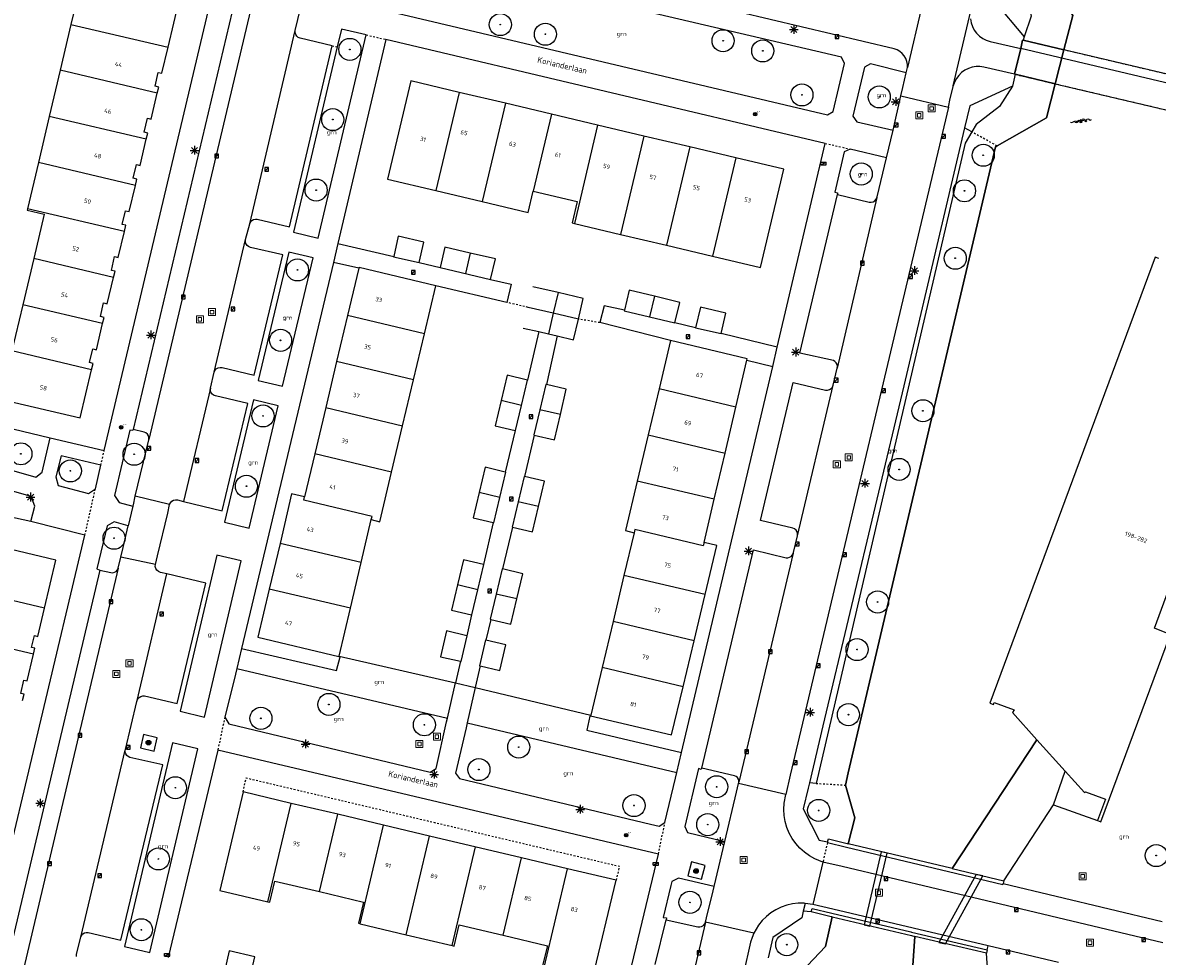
# Model space of a CAD drawing. Header units: metres. Extents: x 116958 to 118326, y 475500 to 477904.
# Tile 53 of 256: x 117280 to 117410, y 476107 to 476214. Entities that reach past the tile are written whole.
import ezdxf

# ---------------------------------------------------------------- set-up
doc = ezdxf.new("R2010")
doc.units = ezdxf.units.M
doc.header["$LTSCALE"] = 0.2
doc.linetypes.add('MATGRENS', pattern=[2, 1, -1])
doc.layers.get('0').update_dxf_attribs({"color": 6})
for name, color, linetype in [('B-WE-GR-BOOM-G', 252, 'Continuous'), ('B-WE-GR-GROENVOORZIENING-GV', 252, 'Continuous'), ('B-WE-GW-WATERGANG_INSTEEK-G', 252, 'Continuous'), ('B-WE-GW-WATERGANG_WATERLIJN-G', 252, 'Continuous'), ('B-WE-IE-MEUBILAIR-G', 252, 'Continuous'), ('B-WE-IE-MEUBILAIR_WEGMEUBILAIR_LICHTMAST-G', 252, 'Continuous'), ('B-WE-KL-DATA_KAST-G', 90, 'Continuous'), ('B-WE-KW-KUNSTWERK_DUIKER-GV', 252, 'Continuous'), ('B-WE-KW-KUNSTWERK_LANDHOOFD-GV', 252, 'Continuous'), ('B-WE-KW-KUNSTWERK_TUNNEL-GV', 252, 'Continuous'), ('B-WE-KW-KUNSTWERK_WALBESCHERMING-GV', 252, 'Continuous'), ('B-WE-OG-BEBOUWING-GV', 252, 'Continuous'), ('B-WE-OG-HUISNUMMER-T25', 2, 'Continuous'), ('B-WE-OG-STRAATNAAM-T35', 3, 'Continuous'), ('B-WE-RI-HWA_KOLK_TROTTOIRKOLK-G', 252, 'Continuous'), ('B-WE-VH-MATERIAALGRENS-G', 252, 'MATGRENS'), ('B-WE-VH-VERHARDING_ASFALT-GV', 252, 'Continuous')]:
    doc.layers.add(name, color=color, linetype=linetype)
doc.layers.add('B-WE-RI-RIOOLPUT', color=31, linetype='Continuous', lineweight=0)
doc.styles.get("Standard").update_dxf_attribs({"font": 'isocp.shx'})

# ---------------------------------------------------------------- blocks, each defined once
blk = doc.blocks.new('BGT_GR')
at = {"insert": (0.043, 0.019), "char_height": 0.1, "attachment_point": 5, "line_spacing_factor": 0.8}
blk.add_mtext('{\\C256;grn}', dxfattribs=at)
blk = doc.blocks.new('BGTWT')
for centre, start_param, end_param in [((-0.024, -0.058), 5.873058, 6.693313), ((0.001, 0.072), 2.731465, 3.55172), ((0.027, -0.043), 5.873058, 6.693313), ((0.028, -0.058), 5.873058, 6.693313), ((0.053, 0.072), 2.731465, 3.55172), ((0.08, -0.043), 5.873058, 6.693313), ((0.106, 0.072), 2.731465, 3.55172), ((-0.106, 0.044), 2.731465, 3.55172), ((-0.08, -0.071), 5.873058, 6.693313), ((-0.053, 0.044), 2.731465, 3.55172), ((-0.05, 0.057), 2.731465, 3.55172), ((-0.027, -0.071), 5.873058, 6.693313), ((-0.001, 0.044), 2.731465, 3.55172), ((0.002, 0.057), 2.731465, 3.55172), ((0.055, 0.057), 2.731465, 3.55172)]:
    blk.add_ellipse(centre, major_axis=(0, 0.0627), ratio=0.52488, start_param=start_param, end_param=end_param)
blk = doc.blocks.new('CELQ75115')
for p, q in [((-0.1, 0.03), (-0.2, 0.01)), ((-0.2, 0.01), (-0.17, -0.01)), ((-0.12, 0.07), (-0.07, 0.16)), ((-0.12, 0.07), (-0.05, 0.03)), ((-0.06, -0.06), (-0.1, 0.03)), ((-0.07, 0.16), (0.07, 0.16)), ((0, 0.12), (-0.05, 0.03)), ((0.02, 0.08), (0, 0.12)), ((0.02, 0.08), (0, 0.06)), ((0, 0.06), (0.09, 0.06)), ((0.07, 0.16), (0.09, 0.13)), ((0.14, 0.06), (0.07, 0.01)), ((0.12, -0.08), (0.07, 0.01)), ((0.09, 0.06), (0.13, 0.15)), ((0.13, 0.15), (0.09, 0.13)), ((0.14, 0.06), (0.19, -0.03)), ((-0.19, -0.05), (-0.17, -0.01)), ((-0.1, -0.16), (-0.19, -0.05)), ((-0.09, -0.04), (-0.11, -0.08)), ((-0.11, -0.08), (-0.01, -0.08)), ((-0.01, -0.16), (-0.1, -0.16)), ((-0.09, -0.04), (-0.06, -0.06)), ((-0.01, -0.08), (-0.01, -0.16)), ((0.02, -0.12), (0.07, -0.04)), ((0.07, -0.2), (0.02, -0.12)), ((0.07, -0.04), (0.07, -0.08)), ((0.07, -0.08), (0.12, -0.08)), ((0.12, -0.16), (0.07, -0.16)), ((0.07, -0.16), (0.07, -0.2)), ((0.19, -0.03), (0.12, -0.16))]:
    blk.add_line(p, q)
at = {"flags": 128}
blk.add_lwpolyline([(-0.12, 0.25), (0.12, 0.25), (0.25, 0.12), (0.25, -0.12), (0.12, -0.25), (-0.12, -0.25), (-0.25, -0.12), (-0.25, 0.12), (-0.12, 0.25)], dxfattribs=at)
blk = doc.blocks.new('CELQ70108')
for p, q in [((-0.62, 0.31), (0.62, 0.31)), ((-0.62, -0.31), (-0.62, 0.31)), ((-0.62, -0.31), (0.62, 0.31)), ((0.62, -0.31), (0.62, 0.31)), ((-0.62, -0.31), (0.62, -0.31))]:
    blk.add_line(p, q)
blk = doc.blocks.new('CELQ211865')
for p, q in [((-0.5, 0), (0.5, 0)), ((0.35, -0.34), (-0.35, 0.34)), ((0.35, 0.34), (-0.35, -0.34)), ((0, 0.53), (0, -0.47))]:
    blk.add_line(p, q)
blk = doc.blocks.new('Brandkr')
for p, q in [((-141, 141), (141, -141)), ((-141, -141), (141, 141))]:
    blk.add_line(p, q)
blk.add_circle((0, 0), 200)
at = {"oblique": 15}
blk.add_text('brk', height=180, dxfattribs=at).set_placement((172, 218))
blk = doc.blocks.new('Pbrd')
for points in [[(-400, -400), (400, -400), (400, 400), (-400, 400)], [(-200, -200), (200, -200), (200, 200), (-200, 200)]]:
    blk.add_lwpolyline(points, close=True)
blk = doc.blocks.new('Kvtrot')
blk.add_line((0, -420), (420, 0))
at = {"flags": 128}
blk.add_lwpolyline([(0, -420), (420, -420), (420, 0), (0, 0)], close=True, dxfattribs=at)
blk = doc.blocks.new('Bestboom')
h = blk.add_hatch(color=256)
h.dxf.hatch_style = 1
h.paths.add_polyline_path([(41, 0, 1), (-41, 0, 1)])
for radius in [1260, 41.1]:
    blk.add_circle((0, 0), radius)

msp = doc.modelspace()

# ---------------------------------------------------------------- linework, layer by layer
at = {"layer": 'B-WE-GR-GROENVOORZIENING-GV', "flags": 128}
for points in [[(117388.508, 476201.355), (117387.678, 476201.814)], [(117316.23, 476188.648), (117322.605, 476187.163)], [(117318.633, 476185.813), (117315.734, 476186.484)], [(117325.516, 476186.454), (117327.903, 476185.881)], [(117333.655, 476184.531), (117336.003, 476183.98), (117335.522, 476181.909)], [(117335.522, 476181.909), (117327.418, 476183.823)], [(117348.906, 476181.019), (117346.6, 476181.541), (117346.1, 476179.611)], [(117354.152, 476177.564), (117346.1, 476179.611)], [(117357.023, 476179.032), (117354.65, 476179.58)], [(117339.136, 476178.585), (117337.865, 476173.053)], [(117341.256, 476178.092), (117340.036, 476172.548)], [(117366.33, 476176.796), (117359.936, 476178.354)], [(117362.879, 476175.334), (117365.841, 476174.619)], [(117266.388, 476170.572), (117283.438, 476166.467)], [(117336.461, 476167.314), (117335.323, 476162.572)], [(117338.638, 476166.786), (117337.513, 476162.055)], [(117281.249, 476156.942), (117276.299, 476157.979), (117264.069, 476160.846)], [(117333.961, 476156.803), (117332.836, 476152.036)], [(117336.151, 476156.286), (117335.026, 476151.519)], [(117331.479, 476146.286), (117330.932, 476143.912)], [(117333.669, 476145.769), (117333.109, 476143.408)], [(117305.276, 476142.453), (117316.082, 476139.923), (117316.496, 476141.492), (117316.363, 476141.535)], [(117316.375, 476141.584), (117329.651, 476138.536)], [(117330.204, 476140.987), (117329.651, 476138.536)], [(117332.463, 476140.465), (117331.899, 476137.996)], [(117304.715, 476140.164), (117328.737, 476134.489)], [(117331.899, 476137.996), (117345.061, 476134.836)], [(117330.977, 476133.96), (117354.884, 476128.313)], [(117345.044, 476134.765), (117344.98, 476134.718), (117344.637, 476133.13), (117355.424, 476130.589)], [(117361.94, 476127.381), (117361.886, 476127.566), (117361.783, 476127.728)], [(117397.805, 476124.618), (117402.824, 476122.842)], [(117390.261, 476108.08), (117390.368, 476108.533)]]:
    msp.add_lwpolyline(points, dxfattribs=at)
at = {"layer": 'B-WE-GW-WATERGANG_INSTEEK-G', "flags": 128}
for points in [[(117392.707, 476220.422), (117392.604, 476219.937), (117394.581, 476217.423), (117395.286, 476214.544), (117394.487, 476212.209)], [(117393.153, 476206.576), (117391.644, 476204.24), (117389.002, 476202.206), (117388.508, 476201.355)], [(117388.508, 476201.355), (117387.759, 476200.064), (117370.75, 476127.068)], [(117397.805, 476124.618), (117399.141, 476128.464)], [(117370.75, 476127.068), (117369.998, 476127.113)], [(117392.155, 476115.968), (117397.805, 476124.618)], [(117370.204, 476112.4), (117369.297, 476112.51)], [(117390.863, 476101.675), (117390.249, 476106.553), (117390.168, 476107.686)]]:
    msp.add_lwpolyline(points, dxfattribs=at)
at = {"layer": 'B-WE-GW-WATERGANG_WATERLIJN-G', "flags": 128}
for points in [[(117399.004, 476210.709), (117400.01, 476214.648), (117396.226, 476220.88), (117396.264, 476221.052)], [(117391.387, 476199.763), (117397.028, 476202.97), (117398.019, 476206.851)], [(117374.095, 476126.869), (117374.417, 476128.268), (117390.787, 476197.88), (117391.202, 476199.658), (117391.387, 476199.763)], [(117395.935, 476132.027), (117386.277, 476117.368)], [(117374.421, 476120.191), (117375.169, 476123.145), (117374.095, 476126.869)], [(117368.87, 476104.726), (117369.081, 476105.567), (117371.844, 476108.468), (117372.597, 476111.835)], [(117382.009, 476109.612), (117381.51, 476102.453)]]:
    msp.add_lwpolyline(points, dxfattribs=at)
at = {"layer": 'B-WE-KW-KUNSTWERK_DUIKER-GV', "flags": 128}
for points in [[(117378.84, 476119.105), (117378.174, 476119.277), (117376.235, 476110.943), (117376.898, 476110.794), (117378.84, 476119.105)], [(117389.755, 476116.508), (117389.009, 476116.689), (117384.742, 476108.928), (117385.504, 476108.769), (117389.755, 476116.508)]]:
    msp.add_lwpolyline(points, dxfattribs=at)
at = {"layer": 'B-WE-KW-KUNSTWERK_LANDHOOFD-GV', "flags": 128}
for points in [[(117394.076, 476210.872), (117394.302, 476211.819), (117394.357, 476211.806)], [(117394.357, 476211.806), (117399.004, 476210.709)], [(117393.378, 476207.945), (117394.076, 476210.872)], [(117398.019, 476206.851), (117399.004, 476210.709)], [(117393.456, 476207.927), (117393.378, 476207.945)], [(117398.019, 476206.851), (117393.456, 476207.927)]]:
    msp.add_lwpolyline(points, dxfattribs=at)
at = {"layer": 'B-WE-KW-KUNSTWERK_TUNNEL-GV', "flags": 128}
msp.add_lwpolyline([(117398.019, 476206.851), (117421.142, 476201.405), (117421.604, 476201.296), (117422.657, 476204.126), (117422.998, 476205.043), (117422.536, 476205.152), (117399.004, 476210.709), (117394.357, 476211.806), (117394.302, 476211.819), (117394.076, 476210.872), (117393.378, 476207.945), (117393.456, 476207.927), (117398.019, 476206.851)], dxfattribs=at)
at = {"layer": 'B-WE-KW-KUNSTWERK_WALBESCHERMING-GV', "flags": 128}
for points in [[(117414.518, 476288.888), (117414.478, 476288.897), (117413.879, 476286.442), (117413.794, 476286.096), (117410.965, 476283.259), (117410.939, 476283.233), (117410.802, 476282.651), (117396.505, 476222.146), (117396.317, 476221.292), (117396.264, 476221.052), (117396.226, 476220.88), (117400.01, 476214.648), (117399.004, 476210.709), (117398.019, 476206.851), (117397.028, 476202.97), (117391.387, 476199.763), (117391.202, 476199.658), (117390.787, 476197.88), (117374.417, 476128.268), (117374.095, 476126.869), (117375.169, 476123.145), (117374.421, 476120.191)], [(117386.277, 476117.368), (117395.935, 476132.027)], [(117372.597, 476111.835), (117371.844, 476108.468), (117369.081, 476105.567), (117368.87, 476104.726), (117368.684, 476103.986), (117361.787, 476074.84), (117354.847, 476045.29), (117354.271, 476042.886), (117354.206, 476042.618), (117354.186, 476042.533), (117357.74, 476036.524), (117357.012, 476033.049), (117356.457, 476030.397), (117355.748, 476027.009), (117349.72, 476023.451), (117348.938, 476020.36), (117344.068, 476000)], [(117381.51, 476102.453), (117382.009, 476109.612)]]:
    msp.add_lwpolyline(points, dxfattribs=at)
at = {"layer": 'B-WE-OG-BEBOUWING-GV'}
msp.add_line((117337.174, 476118.581), (117326.702, 476121.059), dxfattribs=at)
at = {"layer": 'B-WE-OG-BEBOUWING-GV', "flags": 128}
for points in [[(117296.895, 476211.014), (117298.2, 476216.52), (117298.119, 476216.539), (117295.381, 476217.185), (117289.475, 476218.579), (117287.12, 476219.135), (117285.822, 476213.621)], [(117285.822, 476213.621), (117284.592, 476208.399)], [(117285.822, 476213.621), (117296.895, 476211.014)], [(117295.653, 476205.777), (117295.82, 476206.479), (117295.401, 476206.578), (117295.773, 476208.145), (117296.191, 476208.046), (117296.895, 476211.014)], [(117284.592, 476208.399), (117283.351, 476203.128)], [(117295.653, 476205.777), (117284.592, 476208.399)], [(117330.083, 476205.873), (117324.556, 476207.182), (117321.899, 476195.973), (117327.426, 476194.663)], [(117294.409, 476200.524), (117294.575, 476201.225), (117294.156, 476201.324), (117294.532, 476202.91), (117294.95, 476202.811), (117295.653, 476205.777)], [(117330.083, 476205.873), (117327.426, 476194.663)], [(117335.337, 476204.628), (117330.083, 476205.873)], [(117335.337, 476204.628), (117332.681, 476193.418)], [(117340.601, 476203.38), (117335.337, 476204.628)], [(117283.351, 476203.128), (117282.112, 476197.867)], [(117294.409, 476200.524), (117283.351, 476203.128)], [(117340.601, 476203.38), (117338.521, 476194.601)], [(117345.856, 476202.135), (117340.601, 476203.38)], [(117345.856, 476202.135), (117343.199, 476190.925)], [(117351.12, 476200.887), (117345.856, 476202.135)], [(117293.158, 476195.249), (117293.329, 476195.97), (117292.911, 476196.069), (117293.284, 476197.646), (117293.703, 476197.547), (117294.409, 476200.524)], [(117351.12, 476200.887), (117348.463, 476189.678)], [(117356.365, 476199.645), (117351.12, 476200.887)], [(117356.365, 476199.645), (117353.708, 476188.435)], [(117361.619, 476198.399), (117356.365, 476199.645)], [(117361.619, 476198.399), (117358.963, 476187.19)], [(117358.963, 476187.19), (117364.413, 476185.898), (117367.069, 476197.108), (117361.619, 476198.399)], [(117282.112, 476197.867), (117280.871, 476192.596)], [(117293.158, 476195.249), (117282.112, 476197.867)], [(117291.913, 476189.996), (117292.084, 476190.716), (117291.666, 476190.815), (117292.035, 476192.372), (117292.453, 476192.273), (117293.158, 476195.249)], [(117327.426, 476194.663), (117332.681, 476193.418)], [(117332.681, 476193.418), (117337.945, 476192.17), (117338.521, 476194.601)], [(117338.521, 476194.601), (117343.538, 476193.413), (117342.962, 476190.982), (117343.199, 476190.925)], [(117280.871, 476192.596), (117280.83, 476192.422), (117282.767, 476191.965), (117281.57, 476186.915)], [(117291.913, 476189.996), (117280.871, 476192.596)], [(117343.199, 476190.925), (117348.463, 476189.678)], [(117290.672, 476184.758), (117290.841, 476185.471), (117290.423, 476185.57), (117290.798, 476187.156), (117291.217, 476187.057), (117291.913, 476189.996)], [(117326.051, 476188.799), (117323.13, 476189.466), (117322.605, 476187.163), (117322.595, 476187.121), (117325.516, 476186.454), (117326.051, 476188.799)], [(117348.463, 476189.678), (117353.708, 476188.435)], [(117331.327, 476187.542), (117328.452, 476188.217), (117327.903, 476185.881), (117333.655, 476184.531)], [(117353.708, 476188.435), (117358.963, 476187.19)], [(117281.57, 476186.915), (117280.322, 476181.655)], [(117290.672, 476184.758), (117281.57, 476186.915)], [(117331.327, 476187.542), (117330.779, 476185.206)], [(117333.655, 476184.531), (117334.203, 476186.868), (117331.327, 476187.542)], [(117409.811, 476186.922), (117409.404, 476187.071), (117390.559, 476136.212), (117390.981, 476136.055), (117391.071, 476136.299), (117393.331, 476135.462), (117393.129, 476135.145), (117395.935, 476132.027), (117399.141, 476128.464), (117401.334, 476126.027), (117401.477, 476126.114), (117403.728, 476125.28), (117402.824, 476122.842), (117403.218, 476122.696), (117411.143, 476144.077)], [(117326.117, 476178.342), (117327.418, 476183.823), (117318.654, 476185.9), (117318.633, 476185.813), (117317.352, 476180.422)], [(117289.425, 476179.497), (117289.593, 476180.207), (117289.175, 476180.306), (117289.544, 476181.863), (117289.962, 476181.764), (117290.672, 476184.758)], [(117341.34, 476183.042), (117338.466, 476183.709)], [(117341.34, 476183.042), (117340.792, 476180.684)], [(117343.665, 476180.017), (117344.213, 476182.374), (117341.34, 476183.042)], [(117352.328, 476182.61), (117349.448, 476183.296), (117348.906, 476181.019), (117348.89, 476180.951), (117351.77, 476180.265)], [(117280.322, 476181.655), (117279.076, 476176.397)], [(117289.425, 476179.497), (117280.322, 476181.655)], [(117352.328, 476182.61), (117351.77, 476180.265)], [(117351.77, 476180.265), (117354.65, 476179.58), (117355.208, 476181.924), (117352.328, 476182.61)], [(117317.352, 476180.422), (117316.103, 476175.168)], [(117326.117, 476178.342), (117317.352, 476180.422)], [(117340.792, 476180.684), (117337.918, 476181.352)], [(117340.792, 476180.684), (117340.244, 476178.327)], [(117343.665, 476180.017), (117340.792, 476180.684)], [(117357.023, 476179.032), (117359.936, 476178.354), (117360.48, 476180.687), (117357.566, 476181.365), (117357.023, 476179.032)], [(117288.179, 476174.239), (117288.348, 476174.952), (117287.93, 476175.052), (117288.301, 476176.618), (117288.719, 476176.519), (117289.425, 476179.497)], [(117337.37, 476178.995), (117339.136, 476178.585), (117340.244, 476178.327)], [(117340.244, 476178.327), (117341.256, 476178.092), (117343.118, 476177.659), (117343.665, 476180.017)], [(117324.87, 476173.087), (117326.117, 476178.342)], [(117279.076, 476176.397), (117276.643, 476176.974), (117275.334, 476171.452), (117277.767, 476170.875), (117278.247, 476170.763), (117286.874, 476168.735), (117288.179, 476174.239)], [(117361.619, 476169.983), (117362.879, 476175.334), (117362.91, 476175.466), (117354.152, 476177.564), (117352.85, 476172.056)], [(117288.179, 476174.239), (117279.076, 476176.397)], [(117316.103, 476175.168), (117314.854, 476169.914)], [(117324.87, 476173.087), (117316.103, 476175.168)], [(117323.623, 476167.833), (117324.87, 476173.087)], [(117335.53, 476173.603), (117334.174, 476167.853), (117336.461, 476167.314), (117336.51, 476167.302), (117337.188, 476170.177)], [(117337.188, 476170.177), (117337.865, 476173.053), (117335.53, 476173.603)], [(117341.603, 476169.135), (117342.28, 476172.022), (117340.036, 476172.548), (117339.944, 476172.57), (117339.267, 476169.684)], [(117352.85, 476172.056), (117351.608, 476166.8)], [(117361.619, 476169.983), (117352.85, 476172.056)], [(117337.188, 476170.177), (117334.852, 476170.728)], [(117360.381, 476164.727), (117361.619, 476169.983)], [(117314.854, 476169.914), (117313.602, 476164.651)], [(117314.854, 476169.914), (117323.623, 476167.833)], [(117339.267, 476169.684), (117338.589, 476166.797), (117338.638, 476166.786), (117340.926, 476166.249), (117341.603, 476169.135)], [(117341.603, 476169.135), (117339.267, 476169.684)], [(117322.373, 476162.569), (117323.623, 476167.833)], [(117351.608, 476166.8), (117350.363, 476161.536)], [(117351.608, 476166.8), (117360.381, 476164.727)], [(117313.602, 476164.651), (117312.434, 476159.737)], [(117322.373, 476162.569), (117313.602, 476164.651)], [(117359.141, 476159.461), (117360.381, 476164.727)], [(117320.057, 476157.141), (117321.03, 476156.91), (117322.373, 476162.569)], [(117334.691, 476159.676), (117335.372, 476162.56), (117335.323, 476162.572), (117333.046, 476163.109), (117332.365, 476160.225)], [(117339.119, 476158.63), (117339.8, 476161.515), (117337.513, 476162.055), (117337.464, 476162.066), (117336.783, 476159.182)], [(117350.363, 476161.536), (117349.029, 476155.892), (117350.013, 476155.656)], [(117359.141, 476159.461), (117350.363, 476161.536)], [(117312.434, 476159.737), (117310.974, 476160.083), (117309.649, 476154.437)], [(117320.057, 476157.141), (117320.144, 476157.511), (117312.346, 476159.368), (117312.434, 476159.737)], [(117332.365, 476160.225), (117331.684, 476157.34), (117333.961, 476156.803), (117334.01, 476156.791), (117334.691, 476159.676)], [(117334.691, 476159.676), (117332.365, 476160.225)], [(117336.783, 476159.182), (117336.103, 476156.297), (117336.151, 476156.286), (117338.438, 476155.746), (117339.119, 476158.63)], [(117339.119, 476158.63), (117336.783, 476159.182)], [(117357.984, 476154.545), (117359.141, 476159.461)], [(117318.903, 476152.265), (117320.057, 476157.141)], [(117357.984, 476154.545), (117357.897, 476154.175), (117350.101, 476156.026), (117350.013, 476155.656)], [(117282.793, 476147.048), (117284.083, 476152.519), (117275.483, 476154.562), (117273.029, 476155.145), (117271.726, 476149.658)], [(117309.649, 476154.437), (117308.423, 476149.21)], [(117318.903, 476152.265), (117309.649, 476154.437)], [(117350.013, 476155.656), (117348.855, 476150.79)], [(117358.099, 476148.591), (117359.434, 476154.2), (117357.984, 476154.545)], [(117317.666, 476147.041), (117318.903, 476152.265)], [(117332.206, 476149.149), (117332.885, 476152.024), (117332.836, 476152.036), (117330.559, 476152.573), (117329.88, 476149.698)], [(117336.635, 476148.104), (117337.313, 476150.979), (117335.026, 476151.519), (117334.977, 476151.53), (117334.299, 476148.655)], [(117348.855, 476150.79), (117347.606, 476145.537)], [(117358.099, 476148.591), (117348.855, 476150.79)], [(117282.793, 476147.048), (117271.726, 476149.658)], [(117329.88, 476149.698), (117329.202, 476146.824), (117331.479, 476146.286), (117331.528, 476146.275), (117332.206, 476149.149)], [(117332.206, 476149.149), (117329.88, 476149.698)], [(117308.423, 476149.21), (117307.135, 476143.723), (117316.363, 476141.535), (117316.375, 476141.584), (117317.666, 476147.041)], [(117317.666, 476147.041), (117308.423, 476149.21)], [(117334.299, 476148.655), (117333.62, 476145.781), (117333.669, 476145.769), (117335.956, 476145.229), (117336.635, 476148.104)], [(117336.635, 476148.104), (117334.299, 476148.655)], [(117356.848, 476143.338), (117358.099, 476148.591)], [(117410.726, 476144.189), (117409.318, 476144.764), (117410.92, 476149.086)], [(117281.554, 476141.792), (117281.715, 476142.476), (117281.326, 476142.568), (117281.645, 476143.921), (117282.034, 476143.829), (117282.793, 476147.048)], [(117347.606, 476145.537), (117346.356, 476140.283)], [(117356.848, 476143.338), (117347.606, 476145.537)], [(117281.554, 476141.792), (117270.491, 476144.401)], [(117327.954, 476141.516), (117330.204, 476140.987), (117330.24, 476140.978), (117330.29, 476140.966), (117330.981, 476143.9), (117330.932, 476143.912), (117328.644, 476144.45), (117327.954, 476141.516)], [(117335.397, 476142.87), (117333.109, 476143.408), (117333.06, 476143.42), (117332.37, 476140.486), (117332.463, 476140.465), (117334.707, 476139.937), (117335.397, 476142.87)], [(117355.598, 476138.085), (117356.848, 476143.338)], [(117280.314, 476136.536), (117280.478, 476137.231), (117280.089, 476137.323), (117280.447, 476138.841), (117280.836, 476138.749), (117281.554, 476141.792)], [(117346.356, 476140.283), (117345.061, 476134.836), (117345.044, 476134.765), (117354.29, 476132.589), (117355.598, 476138.085)], [(117355.598, 476138.085), (117346.356, 476140.283)], [(117310.93, 476124.791), (117305.434, 476126.091), (117302.777, 476114.861), (117308.272, 476113.556)], [(117308.272, 476113.556), (117310.93, 476124.791)], [(117316.226, 476123.538), (117310.93, 476124.791)], [(117314.141, 476114.727), (117316.226, 476123.538)], [(117321.428, 476122.307), (117316.226, 476123.538)], [(117318.768, 476111.064), (117321.428, 476122.307)], [(117326.702, 476121.059), (117321.428, 476122.307)], [(117324.041, 476109.812), (117326.702, 476121.059)], [(117329.276, 476108.569), (117331.938, 476119.82)], [(117372.072, 476120.398), (117372.051, 476120.31), (117374.221, 476119.793), (117385.867, 476117.02), (117392.054, 476115.546), (117392.081, 476115.66)], [(117372.072, 476120.398), (117372.152, 476120.732), (117374.314, 476120.217), (117374.421, 476120.191)], [(117386.277, 476117.368), (117386.111, 476117.408), (117374.421, 476120.191)], [(117335.086, 476109.754), (117337.174, 476118.581)], [(117342.435, 476117.337), (117337.174, 476118.581)], [(117339.772, 476106.077), (117342.435, 476117.337)], [(117339.772, 476106.077), (117345.259, 476104.775), (117347.96, 476116.03), (117342.435, 476117.337)], [(117386.277, 476117.368), (117392.155, 476115.968)], [(117308.272, 476113.556), (117308.486, 476113.505), (117309.062, 476115.933), (117314.141, 476114.727)], [(117392.155, 476115.968), (117392.081, 476115.66)], [(117314.141, 476114.727), (117319.162, 476113.535), (117318.585, 476111.108), (117318.768, 476111.064)], [(117370.204, 476112.4), (117370.297, 476112.794), (117372.566, 476112.258), (117381.543, 476110.138), (117381.637, 476110.116), (117390.261, 476108.08)], [(117372.597, 476111.835), (117372.479, 476111.863), (117370.204, 476112.4)], [(117372.597, 476111.835), (117381.627, 476109.703), (117382.009, 476109.612)], [(117318.768, 476111.064), (117324.041, 476109.812)], [(117329.276, 476108.569), (117329.509, 476108.514), (117330.086, 476110.941), (117335.086, 476109.754)], [(117324.041, 476109.812), (117329.276, 476108.569)], [(117335.086, 476109.754), (117340.126, 476108.558), (117339.55, 476106.13), (117339.772, 476106.077)], [(117390.168, 476107.686), (117382.009, 476109.612)], [(117303.315, 476105.621), (117306.242, 476104.933), (117306.254, 476104.982), (117306.791, 476107.27), (117303.864, 476107.957), (117303.315, 476105.621)], [(117390.261, 476108.08), (117390.168, 476107.686)]]:
    msp.add_lwpolyline(points, dxfattribs=at)
at = {"layer": 'B-WE-VH-MATERIAALGRENS-G', "flags": 128}
for points in [[(117319.482, 476212.422), (117321.725, 476211.896)], [(117394.302, 476211.819), (117394.076, 476210.872)], [(117394.357, 476211.806), (117394.302, 476211.819)], [(117399.004, 476210.709), (117394.357, 476211.806)], [(117315.601, 476211.193), (117316.172, 476211.058)], [(117394.076, 476210.872), (117393.378, 476207.945), (117393.456, 476207.927), (117398.019, 476206.851), (117421.142, 476201.405), (117421.604, 476201.296), (117422.657, 476204.126)], [(117422.536, 476205.152), (117399.004, 476210.709)], [(117391.387, 476199.763), (117388.508, 476201.355)], [(117371.803, 476200.055), (117374.646, 476199.401)], [(117337.918, 476181.352), (117335.522, 476181.909)], [(117346.1, 476179.611), (117343.665, 476180.017)], [(117289.226, 476163.351), (117289.614, 476165.02)], [(117287.41, 476155.355), (117288.604, 476160.675)], [(117303.358, 476134.622), (117302.555, 476130.847)], [(117305.434, 476126.091), (117305.792, 476127.692), (117348.332, 476117.62), (117347.96, 476116.03)], [(117361.783, 476127.728), (117361.886, 476127.566), (117361.94, 476127.381)], [(117370.75, 476127.068), (117374.095, 476126.869)], [(117352.777, 476119.009), (117353.53, 476122.605)], [(117372.051, 476120.31), (117371.531, 476118.1)]]:
    msp.add_lwpolyline(points, dxfattribs=at)
at = {"layer": 'B-WE-VH-VERHARDING_ASFALT-GV'}
for p, q in [((117373.654, 476209.874), (117324.548, 476221.462)), ((117289.614, 476165.02), (117302.267, 476218.458)), ((117379.67, 476210.821), (117348.811, 476218.163)), ((117304.526, 476216.576), (117292.906, 476167.424)), ((117306.674, 476216.837), (117294.704, 476166.285)), ((117311.392, 476212.933), (117312.239, 476216.556)), ((117382.825, 476215.705), (117381.186, 476208.71)), ((117391.08, 476216.239), (117394.487, 476212.209)), ((117323.012, 476214.914), (117372.043, 476203.296)), ((117386.394, 476206.61), (117388.404, 476215.171)), ((117388.351, 476214.264), (117388.429, 476213.815)), ((117306.191, 476190.875), (117311.392, 476212.933)), ((117311.38, 476212.705), (117311.392, 476212.933)), ((117311.436, 476212.485), (117311.38, 476212.705)), ((117316.652, 476213.091), (117316.172, 476211.058)), ((117319.482, 476212.422), (117316.652, 476213.091)), ((117388.429, 476213.815), (117388.576, 476213.384)), ((117388.576, 476213.384), (117388.787, 476212.98)), ((117388.787, 476212.98), (117389.058, 476212.614)), ((117389.058, 476212.614), (117389.382, 476212.294)), ((117311.557, 476212.291), (117311.436, 476212.485)), ((117311.729, 476212.143), (117311.557, 476212.291)), ((117311.939, 476212.053), (117311.729, 476212.143)), ((117315.601, 476211.193), (117311.939, 476212.053)), ((117314.004, 476189.253), (117319.482, 476212.422)), ((117321.725, 476211.896), (117316.23, 476188.648)), ((117371.803, 476200.055), (117321.725, 476211.896)), ((117389.382, 476212.294), (117389.751, 476212.027)), ((117389.751, 476212.027), (117390.157, 476211.82)), ((117390.157, 476211.82), (117390.59, 476211.678)), ((117390.59, 476211.678), (117394.076, 476210.872)), ((117394.487, 476212.209), (117394.357, 476211.806)), ((117310.747, 476190.537), (117315.601, 476211.193)), ((117316.172, 476211.058), (117311.174, 476189.922)), ((117380.002, 476210.704), (117379.67, 476210.821)), ((117380.309, 476210.531), (117380.002, 476210.704)), ((117380.581, 476210.308), (117380.309, 476210.531)), ((117380.811, 476210.04), (117380.581, 476210.308)), ((117380.991, 476209.738), (117380.811, 476210.04)), ((117422.657, 476204.126), (117394.076, 476210.872)), ((117372.689, 476203.687), (117374.01, 476209.147)), ((117374.01, 476209.147), (117373.654, 476209.874)), ((117376.271, 476208.741), (117374.931, 476203.162)), ((117376.971, 476209.112), (117376.271, 476208.741)), ((117381.041, 476208.093), (117376.971, 476209.112)), ((117381.115, 476209.408), (117380.991, 476209.738)), ((117381.181, 476209.062), (117381.115, 476209.408)), ((117381.186, 476208.71), (117381.181, 476209.062)), ((117388.986, 476208.804), (117388.54, 476208.73)), ((117389.439, 476208.808), (117388.986, 476208.804)), ((117389.886, 476208.743), (117389.439, 476208.808)), ((117393.378, 476207.945), (117389.886, 476208.743)), ((117380.634, 476206.43), (117381.041, 476208.093)), ((117381.041, 476208.093), (117381.186, 476208.71)), ((117387.02, 476207.802), (117386.75, 476207.438)), ((117387.341, 476208.119), (117387.02, 476207.802)), ((117387.708, 476208.384), (117387.341, 476208.119)), ((117388.111, 476208.589), (117387.708, 476208.384)), ((117388.54, 476208.73), (117388.111, 476208.589)), ((117393.456, 476207.927), (117393.153, 476206.576)), ((117380.43, 476205.476), (117380.634, 476206.43)), ((117386.049, 476205.166), (117386.364, 476206.484)), ((117386.364, 476206.484), (117386.394, 476206.61)), ((117386.54, 476207.038), (117386.394, 476206.61)), ((117386.75, 476207.438), (117386.54, 476207.038)), ((117393.153, 476206.576), (117388.271, 476204.328)), ((117379.53, 476201.566), (117380.43, 476205.476)), ((117380.43, 476205.476), (117385.83, 476204.191)), ((117385.83, 476204.191), (117386.049, 476205.166)), ((117385.83, 476204.191), (117367.813, 476128.017)), ((117372.043, 476203.296), (117372.689, 476203.687)), ((117388.271, 476204.328), (117387.678, 476201.814)), ((117374.931, 476203.162), (117375.405, 476202.503)), ((117375.405, 476202.503), (117379.53, 476201.566)), ((117378.792, 476198.416), (117379.53, 476201.566)), ((117387.678, 476201.814), (117380.742, 476172.405)), ((117366.33, 476176.796), (117371.803, 476200.055)), ((117373.967, 476199.076), (117372.887, 476194.48)), ((117374.646, 476199.401), (117373.967, 476199.076)), ((117378.792, 476198.416), (117374.646, 476199.401)), ((117377.706, 476193.954), (117378.792, 476198.416)), ((117368.921, 476176.142), (117373.188, 476194.236)), ((117372.887, 476194.48), (117373.199, 476194.42)), ((117377.692, 476193.892), (117373.171, 476174.411)), ((117373.199, 476194.42), (117373.188, 476194.236)), ((117373.188, 476194.236), (117376.807, 476193.354)), ((117376.807, 476193.354), (117377.034, 476193.341)), ((117377.034, 476193.341), (117377.254, 476193.396)), ((117377.254, 476193.396), (117377.449, 476193.514)), ((117377.449, 476193.514), (117377.599, 476193.685)), ((117377.599, 476193.685), (117377.692, 476193.892)), ((117377.692, 476193.892), (117377.706, 476193.954)), ((117305.715, 476189.084), (117306.191, 476190.875)), ((117306.191, 476190.875), (117306.285, 476191.076)), ((117306.285, 476191.076), (117306.434, 476191.241)), ((117306.434, 476191.241), (117306.624, 476191.355)), ((117306.624, 476191.355), (117306.839, 476191.409)), ((117306.839, 476191.409), (117307.061, 476191.397)), ((117307.061, 476191.397), (117310.747, 476190.537)), ((117311.174, 476189.922), (117314.004, 476189.253)), ((117302.14, 476173.947), (117305.715, 476189.084)), ((117305.706, 476188.85), (117305.715, 476189.084)), ((117305.767, 476188.623), (117305.706, 476188.85)), ((117305.893, 476188.425), (117305.767, 476188.623)), ((117306.072, 476188.274), (117305.893, 476188.425)), ((117306.288, 476188.183), (117306.072, 476188.274)), ((117309.959, 476187.345), (117306.288, 476188.183)), ((117316.23, 476188.648), (117315.734, 476186.484)), ((117306.712, 476173.613), (117309.959, 476187.345)), ((117310.656, 476187.659), (117307.158, 476173.022)), ((117309.927, 476172.36), (117313.425, 476186.997)), ((117313.425, 476186.997), (117310.656, 476187.659)), ((117315.734, 476186.484), (117305.276, 476142.453)), ((117365.841, 476174.619), (117366.33, 476176.796)), ((117372.728, 476175.274), (117368.921, 476176.142)), ((117372.907, 476175.165), (117372.728, 476175.274)), ((117373.05, 476175.012), (117372.907, 476175.165)), ((117301.713, 476172.156), (117302.14, 476173.947)), ((117302.14, 476173.947), (117302.234, 476174.16)), ((117302.234, 476174.16), (117302.387, 476174.335)), ((117302.387, 476174.335), (117302.587, 476174.456)), ((117302.587, 476174.456), (117302.813, 476174.511)), ((117302.813, 476174.511), (117303.045, 476174.496)), ((117303.045, 476174.496), (117306.712, 476173.613)), ((117355.424, 476130.589), (117365.841, 476174.619)), ((117372.697, 476172.47), (117373.171, 476174.411)), ((117373.145, 476174.825), (117373.05, 476175.012)), ((117373.187, 476174.62), (117373.145, 476174.825)), ((117373.171, 476174.411), (117373.187, 476174.62)), ((117307.158, 476173.022), (117309.927, 476172.36)), ((117364.409, 476157.042), (117368.135, 476172.798)), ((117368.135, 476172.798), (117371.846, 476171.915)), ((117301.713, 476172.156), (117298.652, 476159.216)), ((117301.703, 476171.919), (117301.713, 476172.156)), ((117301.764, 476171.69), (117301.703, 476171.919)), ((117301.892, 476171.49), (117301.764, 476171.69)), ((117302.074, 476171.338), (117301.892, 476171.49)), ((117302.294, 476171.248), (117302.074, 476171.338)), ((117305.963, 476170.402), (117302.294, 476171.248)), ((117368.624, 476155.297), (117372.697, 476172.47)), ((117380.742, 476172.405), (117371.541, 476133.611)), ((117371.846, 476171.915), (117372.067, 476171.915)), ((117372.067, 476171.915), (117372.279, 476171.978)), ((117372.279, 476171.978), (117372.464, 476172.099)), ((117372.464, 476172.099), (117372.608, 476172.268)), ((117372.608, 476172.268), (117372.697, 476172.47)), ((117303.057, 476158.13), (117305.963, 476170.402)), ((117306.609, 476170.795), (117303.32, 476156.847)), ((117306.141, 476156.182), (117309.43, 476170.13)), ((117309.43, 476170.13), (117306.609, 476170.795)), ((117292.906, 476167.424), (117292.88, 476167.305)), ((117294.168, 476167.128), (117292.906, 476167.424)), ((117265.464, 476166.674), (117281.799, 476161.997)), ((117282.534, 476162.548), (117283.438, 476166.467)), ((117283.438, 476166.467), (117289.614, 476165.02)), ((117292.538, 476167.336), (117290.788, 476159.914)), ((117292.88, 476167.305), (117292.538, 476167.336)), ((117293.151, 476159.807), (117294.691, 476166.23)), ((117294.371, 476167.043), (117294.168, 476167.128)), ((117294.538, 476166.902), (117294.371, 476167.043)), ((117294.656, 476166.716), (117294.538, 476166.902)), ((117294.713, 476166.504), (117294.656, 476166.716)), ((117294.691, 476166.23), (117294.704, 476166.285)), ((117294.704, 476166.285), (117294.713, 476166.504)), ((117281.301, 476159.764), (117264.969, 476164.525)), ((117284.695, 476164.431), (117284.109, 476162.027)), ((117289.226, 476163.351), (117284.695, 476164.431)), ((117281.799, 476161.997), (117282.534, 476162.548)), ((117288.604, 476160.675), (117289.226, 476163.351)), ((117284.109, 476162.027), (117284.369, 476161.043)), ((117284.369, 476161.043), (117287.806, 476160.117)), ((117281.696, 476158.67), (117281.301, 476159.764)), ((117287.806, 476160.117), (117288.604, 476160.675)), ((117290.788, 476159.914), (117291.32, 476159.107)), ((117292.934, 476158.844), (117293.151, 476159.807)), ((117297.054, 476158.86), (117293.151, 476159.807)), ((117281.249, 476156.942), (117281.696, 476158.67)), ((117291.32, 476159.107), (117292.887, 476158.665)), ((117292.887, 476158.665), (117292.334, 476156.45)), ((117292.887, 476158.665), (117292.934, 476158.844)), ((117296.87, 476157.888), (117297.054, 476158.86)), ((117297.054, 476158.86), (117297.154, 476159.069)), ((117297.154, 476159.069), (117297.31, 476159.24)), ((117297.31, 476159.24), (117297.508, 476159.359)), ((117297.508, 476159.359), (117297.732, 476159.417)), ((117297.732, 476159.417), (117297.963, 476159.409)), ((117297.963, 476159.409), (117298.652, 476159.216)), ((117298.652, 476159.216), (117303.057, 476158.13)), ((117295.698, 476153.006), (117296.87, 476157.888)), ((117368.11, 476156.17), (117364.409, 476157.042)), ((117287.41, 476155.355), (117281.249, 476156.942)), ((117289.953, 476156.42), (117288.785, 476151.524)), ((117290.763, 476156.886), (117289.953, 476156.42)), ((117292.334, 476156.45), (117290.763, 476156.886)), ((117291.765, 476153.964), (117292.334, 476156.45)), ((117303.32, 476156.847), (117306.141, 476156.182)), ((117368.313, 476156.077), (117368.11, 476156.17)), ((117368.478, 476155.928), (117368.313, 476156.077)), ((117368.591, 476155.736), (117368.478, 476155.928)), ((117368.641, 476155.519), (117368.591, 476155.736)), ((117276.702, 476110.368), (117287.41, 476155.355)), ((117368.167, 476153.383), (117368.624, 476155.297)), ((117368.624, 476155.297), (117368.641, 476155.519)), ((117291.512, 476152.88), (117291.765, 476153.964)), ((117357.725, 476128.818), (117363.611, 476153.714)), ((117368.148, 476153.302), (117361.942, 476127.189)), ((117363.611, 476153.714), (117367.333, 476152.801)), ((117368.06, 476153.113), (117368.148, 476153.302)), ((117368.148, 476153.302), (117368.167, 476153.383)), ((117291.213, 476151.602), (117291.512, 476152.88)), ((117295.44, 476152.043), (117291.512, 476152.88)), ((117295.427, 476151.802), (117295.44, 476152.043)), ((117295.44, 476152.043), (117295.698, 476153.006)), ((117302.449, 476153.097), (117298.272, 476135.286)), ((117301.05, 476134.635), (117305.226, 476152.445)), ((117305.226, 476152.445), (117302.449, 476153.097)), ((117367.333, 476152.801), (117367.541, 476152.795)), ((117367.541, 476152.795), (117367.743, 476152.848)), ((117367.743, 476152.848), (117367.921, 476152.958)), ((117367.921, 476152.958), (117368.06, 476153.113)), ((117289.123, 476151.391), (117272.405, 476080.776)), ((117291.213, 476151.602), (117276.103, 476087.654)), ((117288.785, 476151.524), (117289.123, 476151.391)), ((117289.123, 476151.391), (117290.368, 476151.097)), ((117290.368, 476151.097), (117290.583, 476151.084)), ((117290.583, 476151.084), (117290.793, 476151.136)), ((117290.793, 476151.136), (117290.978, 476151.246)), ((117290.978, 476151.246), (117291.122, 476151.406)), ((117291.122, 476151.406), (117291.213, 476151.602)), ((117293.365, 476136.511), (117296.765, 476150.953)), ((117295.489, 476151.569), (117295.427, 476151.802)), ((117295.62, 476151.367), (117295.489, 476151.569)), ((117295.806, 476151.214), (117295.62, 476151.367)), ((117296.03, 476151.125), (117295.806, 476151.214)), ((117296.765, 476150.953), (117296.03, 476151.125)), ((117301.181, 476149.883), (117296.765, 476150.953)), ((117297.908, 476136.164), (117301.181, 476149.883)), ((117305.276, 476142.453), (117304.715, 476140.164)), ((117304.561, 476139.532), (117303.358, 476134.622)), ((117304.715, 476140.164), (117304.561, 476139.532)), ((117328.737, 476134.489), (117329.651, 476138.536)), ((117329.651, 476138.536), (117331.899, 476137.996)), ((117331.899, 476137.996), (117330.977, 476133.96)), ((117292.022, 476130.915), (117293.344, 476136.419)), ((117293.344, 476136.419), (117293.365, 476136.511)), ((117293.365, 476136.511), (117293.458, 476136.709)), ((117293.458, 476136.709), (117293.604, 476136.873)), ((117293.604, 476136.873), (117293.79, 476136.988)), ((117293.79, 476136.988), (117294.002, 476137.045)), ((117294.002, 476137.045), (117294.221, 476137.039)), ((117294.221, 476137.039), (117297.908, 476136.164)), ((117298.272, 476135.286), (117301.05, 476134.635)), ((117303.358, 476134.622), (117303.798, 476133.847)), ((117303.798, 476133.847), (117326.748, 476128.34)), ((117327.443, 476128.754), (117328.644, 476134.077)), ((117328.644, 476134.077), (117328.737, 476134.489)), ((117330.977, 476133.96), (117330.85, 476133.408)), ((117294.072, 476132.631), (117293.732, 476131.11)), ((117295.656, 476132.277), (117294.072, 476132.631)), ((117330.85, 476133.408), (117329.665, 476128.221)), ((117371.541, 476133.611), (117369.998, 476127.113)), ((117297.388, 476131.696), (117291.91, 476108.467)), ((117295.316, 476130.756), (117295.656, 476132.277)), ((117300.291, 476131.012), (117297.388, 476131.696)), ((117286.96, 476109.548), (117292.008, 476130.856)), ((117292, 476130.641), (117292.008, 476130.856)), ((117292.057, 476130.434), (117292, 476130.641)), ((117292.008, 476130.856), (117292.022, 476130.915)), ((117292.173, 476130.253), (117292.057, 476130.434)), ((117292.337, 476130.114), (117292.173, 476130.253)), ((117292.536, 476130.032), (117292.337, 476130.114)), ((117296.291, 476129.182), (117292.536, 476130.032)), ((117293.732, 476131.11), (117295.316, 476130.756)), ((117294.812, 476107.783), (117300.291, 476131.012)), ((117302.555, 476130.847), (117296.913, 476107.2)), ((117352.777, 476119.009), (117302.555, 476130.847)), ((117354.884, 476128.313), (117355.424, 476130.589)), ((117291.51, 476109.188), (117296.291, 476129.182)), ((117326.748, 476128.34), (117327.443, 476128.754)), ((117357.334, 476128.75), (117355.785, 476122.155)), ((117357.67, 476128.659), (117357.334, 476128.75)), ((117357.725, 476128.818), (117357.67, 476128.659)), ((117361.466, 476127.94), (117357.725, 476128.818)), ((117329.665, 476128.221), (117330.116, 476127.615)), ((117330.116, 476127.615), (117351.885, 476122.432)), ((117353.53, 476122.605), (117354.734, 476127.679)), ((117354.734, 476127.679), (117354.884, 476128.313)), ((117361.639, 476127.856), (117361.466, 476127.94)), ((117361.783, 476127.728), (117361.639, 476127.856)), ((117361.942, 476127.189), (117361.94, 476127.381)), ((117367.813, 476128.017), (117367.299, 476125.803)), ((117360.349, 476120.445), (117361.673, 476126.082)), ((117361.673, 476126.082), (117361.909, 476127.048)), ((117361.909, 476127.048), (117361.942, 476127.189)), ((117367.299, 476125.803), (117361.909, 476127.048)), ((117369.859, 476126.528), (117369.298, 476124.167)), ((117369.998, 476127.113), (117369.859, 476126.528)), ((117367.073, 476124.1), (117367.11, 476124.8)), ((117367.11, 476124.8), (117367.299, 476125.803)), ((117367.113, 476123.401), (117367.073, 476124.1)), ((117367.231, 476122.71), (117367.113, 476123.401)), ((117369.298, 476124.167), (117371.12, 476120.608)), ((117351.885, 476122.432), (117352.885, 476122.184)), ((117352.885, 476122.184), (117353.53, 476122.605)), ((117355.785, 476122.155), (117356.089, 476121.463)), ((117367.426, 476122.037), (117367.231, 476122.71)), ((117356.089, 476121.463), (117360.349, 476120.445)), ((117367.694, 476121.389), (117367.426, 476122.037)), ((117368.032, 476120.776), (117367.694, 476121.389)), ((117359.121, 476115.294), (117360.349, 476120.445)), ((117368.437, 476120.204), (117368.032, 476120.776)), ((117368.903, 476119.68), (117368.437, 476120.204)), ((117369.424, 476119.212), (117368.903, 476119.68)), ((117371.12, 476120.608), (117372.072, 476120.398)), ((117347.129, 476095.435), (117352.777, 476119.009)), ((117369.994, 476118.805), (117369.424, 476119.212)), ((117370.606, 476118.463), (117369.994, 476118.805)), ((117371.531, 476118.1), (117370.606, 476118.463)), ((117356.545, 476118.113), (117356.14, 476116.54)), ((117358.095, 476117.715), (117356.545, 476118.113)), ((117357.691, 476116.141), (117358.095, 476117.715)), ((117371.531, 476118.1), (117370.377, 476113.249)), ((117373.734, 476117.577), (117371.531, 476118.1)), ((117384.596, 476114.997), (117373.734, 476117.577)), ((117354.295, 476115.866), (117354.188, 476115.415)), ((117355.083, 476116.242), (117354.295, 476115.866)), ((117359.121, 476115.294), (117355.083, 476116.242)), ((117356.14, 476116.54), (117357.691, 476116.141)), ((117392.081, 476115.66), (117410.194, 476111.323)), ((117354.188, 476115.415), (117353.32, 476111.773)), ((117358.394, 476112.221), (117358.892, 476114.331)), ((117358.892, 476114.331), (117359.121, 476115.294)), ((117410.298, 476108.893), (117384.596, 476114.997)), ((117367.403, 476113.166), (117366.774, 476112.946)), ((117368.053, 476113.315), (117367.403, 476113.166)), ((117368.715, 476113.39), (117368.053, 476113.315)), ((117369.381, 476113.39), (117368.715, 476113.39)), ((117369.502, 476113.382), (117369.297, 476112.51)), ((117369.502, 476113.382), (117369.381, 476113.39)), ((117370.377, 476113.249), (117369.502, 476113.382)), ((117372.665, 476112.71), (117370.377, 476113.249)), ((117353.32, 476111.773), (117353.709, 476111.716)), ((117358.161, 476111.237), (117358.394, 476112.221)), ((117365.088, 476111.888), (117364.617, 476111.417)), ((117365.609, 476112.303), (117365.088, 476111.888)), ((117366.174, 476112.657), (117365.609, 476112.303)), ((117366.774, 476112.946), (117366.174, 476112.657)), ((117369.297, 476112.51), (117369.112, 476111.722)), ((117381.804, 476110.554), (117372.665, 476112.71)), ((117352.398, 476106.414), (117353.658, 476111.509)), ((117353.709, 476111.716), (117353.658, 476111.509)), ((117353.658, 476111.509), (117357.259, 476110.709)), ((117358.161, 476111.237), (117354.046, 476093.757)), ((117357.259, 476110.709), (117357.487, 476110.694)), ((117357.487, 476110.694), (117357.71, 476110.747)), ((117357.71, 476110.747), (117357.907, 476110.862)), ((117357.907, 476110.862), (117358.062, 476111.031)), ((117358.062, 476111.031), (117358.161, 476111.237)), ((117363.672, 476109.992), (117358.161, 476111.237)), ((117363.917, 476110.455), (117363.672, 476109.992)), ((117364.201, 476110.896), (117363.917, 476110.455)), ((117364.617, 476111.417), (117364.201, 476110.896)), ((117369.112, 476111.722), (117365.843, 476109.491)), ((117390.368, 476108.533), (117381.804, 476110.554)), ((117286.465, 476107.593), (117286.955, 476109.526)), ((117286.955, 476109.526), (117286.96, 476109.548)), ((117286.96, 476109.548), (117287.043, 476109.745)), ((117287.043, 476109.745), (117287.181, 476109.908)), ((117287.181, 476109.908), (117287.361, 476110.023)), ((117287.361, 476110.023), (117287.567, 476110.079)), ((117287.567, 476110.079), (117287.78, 476110.071)), ((117287.78, 476110.071), (117291.51, 476109.188)), ((117363.459, 476109.479), (117363.294, 476108.949)), ((117363.672, 476109.992), (117363.459, 476109.479)), ((117365.843, 476109.491), (117365.297, 476107.189)), ((117291.91, 476108.467), (117294.812, 476107.783)), ((117363.294, 476108.949), (117362.478, 476105.393)), ((117398.382, 476106.643), (117390.368, 476108.533)), ((117286.434, 476107.34), (117286.439, 476107.482)), ((117286.439, 476107.482), (117286.465, 476107.593))]:
    msp.add_line(p, q, dxfattribs=at)

# ---------------------------------------------------------------- block references
at = {"layer": 'B-WE-GR-BOOM-G', "xscale": 0.001, "yscale": 0.001, "zscale": 0.001}
for p in [(117334.758, 476213.597), (117339.901, 476212.5), (117360.154, 476211.76), (117317.609, 476210.767), (117364.677, 476210.6), (117369.143, 476205.584), (117377.958, 476205.352), (117315.668, 476202.771), (117389.809, 476198.697), (117375.899, 476196.563), (117313.769, 476194.721), (117387.671, 476194.641), (117386.618, 476186.953), (117311.642, 476185.621), (117309.715, 476177.595), (117307.714, 476168.971), (117382.931, 476169.557), (117280.114, 476164.648), (117293.024, 476164.6), (117285.753, 476162.706), (117380.221, 476162.87), (117305.826, 476160.952), (117290.733, 476155.03), (117377.766, 476147.753), (117375.426, 476142.331), (117315.22, 476136.068), (117307.47, 476134.487), (117374.446, 476134.903), (117326.108, 476133.745), (117336.862, 476131.205), (117332.315, 476128.643), (117297.724, 476126.572), (117359.421, 476126.683), (117349.998, 476124.54), (117371.047, 476123.982), (117358.403, 476122.363), (117295.782, 476118.451), (117409.526, 476118.838), (117356.378, 476113.498), (117293.847, 476110.375), (117367.415, 476108.672)]:
    msp.add_blockref('Bestboom', p, dxfattribs=at)
at = {"layer": 'B-WE-GR-GROENVOORZIENING-GV', "xscale": 5, "yscale": 5, "zscale": 5}
for p in [(117348.375, 476212.379), (117377.986, 476205.387), (117315.328, 476201.171), (117375.84, 476196.354), (117310.292, 476180.009), (117379.253, 476164.843), (117306.375, 476163.488), (117301.749, 476143.864), (117320.759, 476138.471), (117316.126, 476134.252), (117339.515, 476133.155), (117342.301, 476128.072), (117358.864, 476124.675), (117405.646, 476120.829), (117296.101, 476119.741)]:
    msp.add_blockref('BGT_GR', p, dxfattribs=at)
at = {"layer": 'B-WE-GW-WATERGANG_WATERLIJN-G', "xscale": 10, "yscale": 10, "zscale": 10}
msp.add_blockref('BGTWT', (117400.955, 476202.622), dxfattribs=at)
at = {"layer": 'B-WE-IE-MEUBILAIR-G', "xscale": 0.001, "yscale": 0.001, "zscale": 0.001}
for p in [(117363.807, 476203.377), (117291.543, 476167.677), (117349.104, 476121.153)]:
    msp.add_blockref('Brandkr', p, dxfattribs=at)
at = {"layer": 'B-WE-IE-MEUBILAIR-G'}
for p in [(117294.661, 476131.716), (117357.077, 476117.063)]:
    msp.add_blockref('CELQ75115', p, dxfattribs=at)
at = {"layer": 'B-WE-IE-MEUBILAIR_WEGMEUBILAIR_LICHTMAST-G'}
for p in [(117368.217, 476213.024), (117379.83, 476204.789), (117299.904, 476199.248), (117381.972, 476185.532), (117294.938, 476178.181), (117368.434, 476176.227), (117376.325, 476161.28), (117281.22, 476159.694), (117363.057, 476153.565), (117370.068, 476135.162), (117312.543, 476131.545), (117327.216, 476128.09), (117282.318, 476124.793), (117343.853, 476124.091), (117359.817, 476120.4)]:
    msp.add_blockref('CELQ211865', p, dxfattribs=at)
at = {"layer": 'B-WE-KL-DATA_KAST-G', "xscale": 0.5, "yscale": 0.5, "zscale": 0.5}
for p in [(117371.599, 476197.758), (117352.491, 476117.877), (117296.78, 476107.505)]:
    msp.add_blockref('CELQ70108', p, dxfattribs=at)
at = {"layer": 'B-WE-RI-HWA_KOLK_TROTTOIRKOLK-G', "xscale": 0.001, "yscale": 0.001, "zscale": 0.001}
for p in [(117372.938, 476212.438), (117379.707, 476202.372), (117385.1, 476201.081), (117302.208, 476198.835), (117307.906, 476197.312), (117324.642, 476185.546), (117375.806, 476186.603), (117381.309, 476185.081), (117298.437, 476182.755), (117304.089, 476181.364), (117355.959, 476178.219), (117372.834, 476173.26), (117378.237, 476172.055), (117338.031, 476169.106), (117294.498, 476165.489), (117299.994, 476164.098), (117335.796, 476159.696), (117368.423, 476154.575), (117373.813, 476153.361), (117290.184, 476147.992), (117333.349, 476149.234), (117295.947, 476146.589), (117365.338, 476142.286), (117370.817, 476140.716), (117286.656, 476132.772), (117292.14, 476131.373), (117362.638, 476130.901), (117368.173, 476129.623), (117283.164, 476118.137), (117288.875, 476116.752), (117378.509, 476116.422), (117393.373, 476112.888), (117377.562, 476111.565), (117407.871, 476109.452), (117357.204, 476107.953), (117392.423, 476108.043)]:
    msp.add_blockref('Kvtrot', p, dxfattribs=at)
at = {"layer": 'B-WE-RI-RIOOLPUT', "xscale": 0.001, "yscale": 0.001, "zscale": 0.001}
for p in [(117382.507, 476203.247), (117383.938, 476204.036), (117300.512, 476179.985), (117301.901, 476180.812), (117373.121, 476163.456), (117374.486, 476164.235), (117292.492, 476140.753), (117290.989, 476139.551), (117327.533, 476132.385), (117325.542, 476131.559), (117362.497, 476118.333), (117401.151, 476116.47), (117377.91, 476114.601), (117401.984, 476108.911)]:
    msp.add_blockref('Pbrd', p, dxfattribs=at)

# ---------------------------------------------------------------- texts
at = {"layer": 'B-WE-OG-HUISNUMMER-T25'}
for s, rotation, p in [('44', 346.7, (117290.778, 476208.909)), ('46', 346.7, (117289.561, 476203.578)), ('65', 346.7, (117330.18, 476201.122)), ('31', 346.7, (117325.569, 476200.354)), ('63', 346.7, (117335.705, 476199.812)), ('48', 346.7, (117288.401, 476198.488)), ('61', 346.7, (117340.928, 476198.575)), ('59', 346.7, (117346.424, 476197.272)), ('57', 346.7, (117351.71, 476196.02)), ('55', 346.7, (117356.668, 476194.845)), ('50', 346.7, (117287.265, 476193.304)), ('53', 346.7, (117362.509, 476193.461)), ('52', 346.7, (117285.923, 476187.873)), ('54', 346.7, (117284.639, 476182.615)), ('33', 346.6, (117320.468, 476182.083)), ('56', 346.7, (117283.473, 476177.499)), ('35', 346.6, (117319.187, 476176.693)), ('67', 346.7, (117357.04, 476173.461)), ('58', 346.7, (117282.221, 476172.022)), ('37', 346.6, (117317.907, 476171.148)), ('69', 346.7, (117355.695, 476168.032)), ('39', 346.6, (117316.605, 476165.949)), ('71', 346.7, (117354.354, 476162.74)), ('41', 346.6, (117315.232, 476160.703)), ('73', 346.8, (117353.145, 476157.215)), ('43', 346.8, (117312.639, 476155.858)), ('198-282', 339.7, (117405.898, 476155.357)), ('75', 346.6, (117353.389, 476151.79)), ('45', 346.8, (117311.405, 476150.595)), ('77', 346.6, (117352.2, 476146.638)), ('47', 346.8, (117310.173, 476145.183)), ('79', 346.6, (117350.865, 476141.31)), ('81', 346.6, (117349.521, 476135.919)), ('49', 346.7, (117306.514, 476119.538)), ('95', 346.7, (117311.071, 476120.03)), ('93', 346.7, (117316.309, 476118.791)), ('91', 346.7, (117321.573, 476117.546)), ('89', 346.7, (117326.745, 476116.322)), ('87', 346.7, (117332.253, 476115.018)), ('85', 346.7, (117337.441, 476113.791)), ('83', 346.7, (117342.734, 476112.539))]:
    msp.add_text(s, height=0.5, rotation=rotation, dxfattribs=at).set_placement(p)
at = {"layer": 'B-WE-OG-STRAATNAAM-T35', "char_height": 0.7, "attachment_point": 4, "rotation": 346.88086, "line_spacing_factor": 0.8}
for insert in [(117339.011, 476209.616), (117322.031, 476128.201)]:
    msp.add_mtext('{\\C256;Korianderlaan}', dxfattribs=dict(at, insert=insert))

doc.saveas('drawing.dxf')
